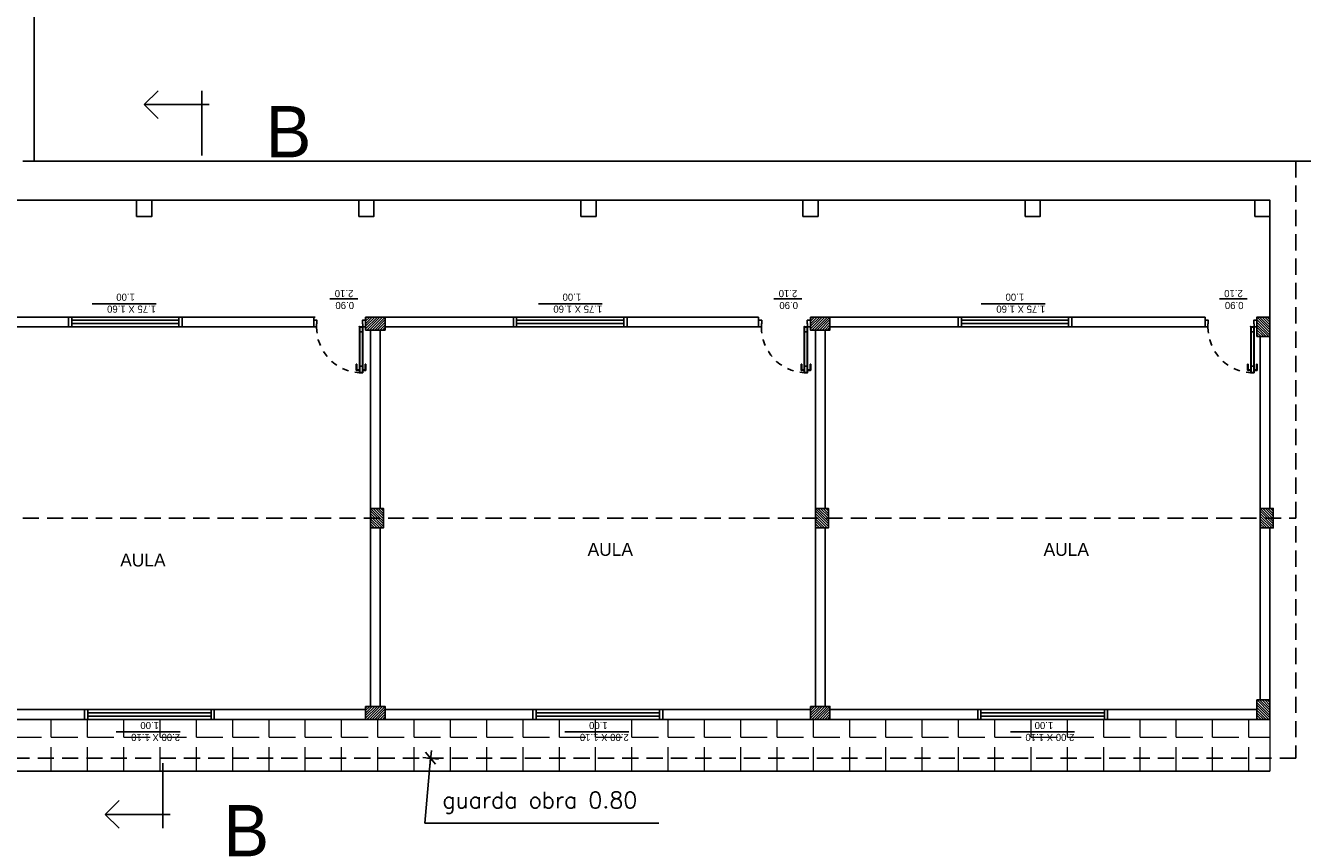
# Model space of a CAD drawing. Header units: millimetres. Extents: x 2197 to 2788, y 425 to 589.
# Tile 24 of 50: x 2292 to 2312, y 451 to 464. Entities that reach past the tile are written whole.
import ezdxf

# ---------------------------------------------------------------- set-up
doc = ezdxf.new("R2010")
doc.units = ezdxf.units.MM
doc.linetypes.add('ACAD_ISO04W100', pattern=[30, 24, -3, 0, -3])
doc.linetypes.add('DASHED2', pattern=[0.375, 0.25, -0.125])
for name, color, linetype in [('Abertura', 2, 'Continuous'), ('Cotas', 3, 'Continuous'), ('FOLHA', 2, 'Continuous')]:
    doc.layers.add(name, color=color, linetype=linetype)
doc.layers.add('P1-HACHURA', color=1, linetype='Continuous', lineweight=5)
doc.styles.add('SIMPLEX_8', font='simplex.shx')
doc.dimstyles.new('08', dxfattribs={"dimtxt": 0.25, "dimasz": 0.12, "dimexe": 0, "dimexo": 0, "dimgap": 0.15, "dimtad": 1, "dimzin": 4, "dimdsep": 46, "dimtxsty": 'SIMPLEX_8', "dimblk1": 'D', "dimblk2": 'D', "dimsah": 1, "dimcen": 0.09, "dimse1": 1, "dimse2": 1, "dimclre": 256, "dimclrt": 2, "dimadec": 0, "dimazin": 0, "dimtfac": 1, "dimtmove": 2, "dimatfit": 3, "dimldrblk": 'D', "dimfxl": 1, "dimtolj": 1, "dimtzin": 0, "dimarcsym": 0})

# ---------------------------------------------------------------- blocks, each defined once
blk = doc.blocks.new('puerta70 05')
at = {"color": 1, "linetype": 'Continuous'}
blk.add_line((71.829, 18.746), (71.829, 18.706), dxfattribs=at)
at = {"color": 1, "linetype": 'DASHED2', "ltscale": 0.01}
blk.add_lwpolyline([(71.199, 18.751, -0.402216), (71.909, 19.411, -0.402216)], format="xyb", dxfattribs=at)
at = {"color": 2, "linetype": 'Continuous'}
for points in [[(71.909, 19.411), (71.954, 19.411), (71.954, 19.406), (72.009, 19.406), (72.009, 19.456)], [(71.909, 19.456), (71.909, 19.411)], [(71.909, 18.701), (71.954, 18.701), (71.954, 18.706), (72.009, 18.706), (72.009, 18.656)], [(71.909, 18.656), (71.909, 18.701)]]:
    blk.add_lwpolyline(points, dxfattribs=at)
blk.add_lwpolyline([(71.909, 18.701), (71.199, 18.701), (71.199, 18.751), (71.909, 18.751)], close=True, dxfattribs=at)
at = {"color": 1, "linetype": 'Continuous'}
blk.add_lwpolyline([(71.904, 18.706), (71.204, 18.706), (71.204, 18.746), (71.904, 18.746)], close=True, dxfattribs=at)
for points in [[(71.226, 18.751), (71.226, 18.755)], [(71.226, 18.755), (71.251, 18.755)], [(71.226, 18.701), (71.226, 18.696)], [(71.226, 18.696), (71.251, 18.696)], [(71.232, 18.755), (71.232, 18.791)], [(71.232, 18.696), (71.232, 18.661)], [(71.242, 18.801), (71.332, 18.801)], [(71.242, 18.755), (71.242, 18.791)], [(71.242, 18.791), (71.332, 18.791)], [(71.242, 18.696), (71.242, 18.661)], [(71.251, 18.755), (71.251, 18.751)], [(71.251, 18.696), (71.251, 18.701)], [(71.299, 18.746), (71.299, 18.706)], [(71.332, 18.801), (71.332, 18.791)], [(71.242, 18.661), (71.332, 18.661)], [(71.242, 18.651), (71.332, 18.651)], [(71.332, 18.651), (71.332, 18.661)]]:
    blk.add_lwpolyline(points, dxfattribs=at)
for points in [[(71.232, 18.791, -0.414214), (71.242, 18.801, -0.414214)], [(71.242, 18.651, -0.414214), (71.232, 18.661, -0.414214)]]:
    blk.add_lwpolyline(points, format="xyb", dxfattribs=at)
at = {"linetype": 'Continuous'}
for p in [(71.199, 18.751), (71.904, 18.746), (71.904, 18.746)]:
    blk.add_point(p, dxfattribs=at)
at = {"color": 2, "linetype": 'Continuous'}
blk.add_point((71.909, 18.751), dxfattribs=at)
blk = doc.blocks.new('A$C7BF3546D')
at = {"layer": 'FOLHA'}
for p, q in [((0, 0.788), (0.212, 1)), ((0.887, 0), (0.887, 1)), ((1, 0.788), (0, 0.788)), ((0, 0.788), (0.212, 0.575))]:
    blk.add_line(p, q, dxfattribs=at)
blk = doc.blocks.new('D')
for p, q in [((-1, 0), (1, 0)), ((0, -1), (0, 1))]:
    blk.add_line(p, q)
at = {"color": 4}
blk.add_line((-0.71, -0.71), (0.71, 0.71), dxfattribs=at)

msp = doc.modelspace()

# ---------------------------------------------------------------- hatches: boundary and pattern name
h = msp.add_hatch()
h.set_pattern_fill('ANSI31', color=1, scale=0.0088)
h.set_pattern_definition([(45, (13.69811, -8.441188), (-0.01975656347, 0.01975656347), [])])
h.paths.add_polyline_path([(2297.897, 458.902), (2297.897, 459.102), (2297.597, 459.102), (2297.597, 458.902)])
h = msp.add_hatch()
h.set_pattern_fill('ANSI31', color=1, scale=0.0088)
h.set_pattern_definition([(45, (20.54811, -8.441188), (-0.01975656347, 0.01975656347), [])])
h.paths.add_polyline_path([(2304.747, 458.902), (2304.747, 459.102), (2304.447, 459.102), (2304.447, 458.902)])
h = msp.add_hatch()
h.set_pattern_fill('ANSI31', color=1, scale=0.0088, angle=90)
h.set_pattern_definition([(135, (2778.865991, -1825.096705), (-0.01975656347, -0.01975656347), [])])
h.paths.add_polyline_path([(2311.522, 459.102), (2311.322, 459.102), (2311.322, 458.802), (2311.522, 458.802)])
h = msp.add_hatch()
h.set_pattern_fill('ANSI31', color=1, scale=0.0088, angle=90)
h.set_pattern_definition([(135, (2765.215991, -1828.046705), (-0.01975656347, -0.01975656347), [])])
h.paths.add_polyline_path([(2297.872, 456.152), (2297.672, 456.152), (2297.672, 455.852), (2297.872, 455.852)])
h = msp.add_hatch()
h.set_pattern_fill('ANSI31', color=1, scale=0.0088, angle=90)
h.set_pattern_definition([(135, (2772.065991, -1828.046705), (-0.01975656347, -0.01975656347), [])])
h.paths.add_polyline_path([(2304.722, 456.152), (2304.522, 456.152), (2304.522, 455.852), (2304.722, 455.852)])
h = msp.add_hatch()
h.set_pattern_fill('ANSI31', color=1, scale=0.0088, angle=90)
h.set_pattern_definition([(135, (2778.915991, -1828.046705), (-0.01975656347, -0.01975656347), [])])
h.paths.add_polyline_path([(2311.572, 456.152), (2311.372, 456.152), (2311.372, 455.852), (2311.572, 455.852)])
h = msp.add_hatch()
h.set_pattern_fill('ANSI31', color=1, scale=0.0088)
h.set_pattern_definition([(45, (13.69811, -14.441188), (-0.01975656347, 0.01975656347), [])])
h.paths.add_polyline_path([(2297.897, 452.902), (2297.897, 453.102), (2297.597, 453.102), (2297.597, 452.902)])
h = msp.add_hatch()
h.set_pattern_fill('ANSI31', color=1, scale=0.0088)
h.set_pattern_definition([(45, (20.54811, -14.441188), (-0.01975656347, 0.01975656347), [])])
h.paths.add_polyline_path([(2304.747, 452.902), (2304.747, 453.102), (2304.447, 453.102), (2304.447, 452.902)])
h = msp.add_hatch()
h.set_pattern_fill('ANSI31', color=1, scale=0.0088, angle=90)
h.set_pattern_definition([(135, (2778.865991, -1830.996705), (-0.01975656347, -0.01975656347), [])])
h.paths.add_polyline_path([(2311.522, 453.202), (2311.322, 453.202), (2311.322, 452.902), (2311.522, 452.902)])
at = {"layer": 'P1-HACHURA', "linetype": 'ByBlock'}
h = msp.add_hatch(dxfattribs=at)
h.set_pattern_fill('ANGLE', color=256, scale=0.08, style=0)
h.set_pattern_definition([(0, (0, 0), (0, 0.5588), [0.4064, -0.1524]), (90, (0, 0), (-0.5588, 3e-17), [0.4064, -0.1524])])
h.paths.add_polyline_path([(2311.522, 452.302), (2311.522, 452.902), (2281.092, 452.902), (2281.092, 452.302)])
h.paths.add_polyline_path([(2281.092, 452.302), (2281.092, 452.102), (2311.522, 452.102), (2311.522, 452.302)])
h.paths.add_polyline_path([(2308.538, 452.891), (2307.517, 452.891), (2307.517, 452.542), (2308.538, 452.542)], flags=24)
h.paths.add_polyline_path([(2301.677, 452.891), (2300.656, 452.891), (2300.656, 452.542), (2301.677, 452.542)], flags=24)
h.paths.add_polyline_path([(2294.767, 452.891), (2293.747, 452.891), (2293.747, 452.542), (2294.767, 452.542)], flags=24)
h.paths.add_polyline_path([(2289.931, 452.891), (2288.91, 452.891), (2288.91, 452.542), (2289.931, 452.542)], flags=24)
h.paths.add_polyline_path([(2286.327, 452.891), (2285.306, 452.891), (2285.306, 452.542), (2286.327, 452.542)], flags=24)
h.paths.add_polyline_path([(2283.141, 452.891), (2282.12, 452.891), (2282.12, 452.542), (2283.141, 452.542)], flags=24)

# ---------------------------------------------------------------- linework, layer by layer
for p, q in [((2294.07, 460.902), (2290.885, 460.902)), ((2297.49, 460.902), (2294.305, 460.902)), ((2311.522, 460.902), (2297.725, 460.902)), ((2304.212, 460.902), (2301.262, 460.902)), ((2307.632, 460.902), (2304.682, 460.902)), ((2311.052, 460.902), (2308.102, 460.902)), ((2293.267, 452.902), (2293.267, 453.052)), ((2300.172, 452.902), (2300.172, 453.052)), ((2307.022, 452.902), (2307.022, 453.052))]:
    msp.add_line(p, q)
at = {"color": 1}
for p, q in [((2297.476, 459.381), (2297.047, 459.381)), ((2304.312, 459.381), (2303.883, 459.381)), ((2311.173, 459.381), (2310.743, 459.381)), ((2294.369, 459.308), (2293.384, 459.308)), ((2301.241, 459.308), (2300.257, 459.308)), ((2308.062, 459.308), (2307.077, 459.308)), ((2294.739, 452.708), (2293.755, 452.708)), ((2301.649, 452.708), (2300.664, 452.708)), ((2308.51, 452.708), (2307.525, 452.708))]:
    msp.add_line(p, q, dxfattribs=at)
at = {"color": 2}
for p, q in [((2293.072, 458.952), (2293.072, 459.102)), ((2294.722, 458.952), (2294.722, 459.102)), ((2299.922, 458.952), (2299.922, 459.102)), ((2301.572, 458.952), (2301.572, 459.102)), ((2306.772, 458.952), (2306.772, 459.102)), ((2308.422, 458.952), (2308.422, 459.102)), ((2293.317, 453.052), (2293.317, 452.902)), ((2300.222, 453.052), (2300.222, 452.902)), ((2307.072, 453.052), (2307.072, 452.902))]:
    msp.add_line(p, q, dxfattribs=at)
at = {"color": 5}
for points in [[(2294.07, 460.652), (2294.07, 460.902), (2294.305, 460.902), (2294.305, 460.652)], [(2297.49, 460.652), (2297.49, 460.902), (2297.725, 460.902), (2297.725, 460.652)], [(2300.91, 460.652), (2300.91, 460.902), (2301.145, 460.902), (2301.145, 460.652)], [(2304.33, 460.652), (2304.33, 460.902), (2304.565, 460.902), (2304.565, 460.652)], [(2307.75, 460.652), (2307.75, 460.902), (2307.985, 460.902), (2307.985, 460.652)], [(2311.287, 460.652), (2311.287, 460.902), (2311.522, 460.902), (2311.522, 460.652)], [(2297.597, 459.102), (2297.597, 458.902), (2297.897, 458.902), (2297.897, 459.102)], [(2304.447, 459.102), (2304.447, 458.902), (2304.747, 458.902), (2304.747, 459.102)], [(2311.322, 458.802), (2311.522, 458.802), (2311.522, 459.102), (2311.322, 459.102)], [(2297.672, 455.852), (2297.872, 455.852), (2297.872, 456.152), (2297.672, 456.152)], [(2304.522, 455.852), (2304.722, 455.852), (2304.722, 456.152), (2304.522, 456.152)], [(2311.372, 455.852), (2311.572, 455.852), (2311.572, 456.152), (2311.372, 456.152)], [(2297.597, 453.102), (2297.597, 452.902), (2297.897, 452.902), (2297.897, 453.102)], [(2304.447, 453.102), (2304.447, 452.902), (2304.747, 452.902), (2304.747, 453.102)], [(2311.322, 452.902), (2311.522, 452.902), (2311.522, 453.202), (2311.322, 453.202)]]:
    msp.add_lwpolyline(points, close=True, dxfattribs=at)
at = {"color": 2}
for points in [[(2294.772, 458.952), (2293.022, 458.952), (2293.022, 459.102), (2294.772, 459.102)], [(2301.622, 458.952), (2299.872, 458.952), (2299.872, 459.102), (2301.622, 459.102)], [(2308.472, 458.952), (2306.722, 458.952), (2306.722, 459.102), (2308.472, 459.102)], [(2295.267, 452.902), (2293.267, 452.902), (2293.267, 453.052), (2295.267, 453.052)], [(2302.172, 452.902), (2300.172, 452.902), (2300.172, 453.052), (2302.172, 453.052)], [(2309.022, 452.902), (2307.022, 452.902), (2307.022, 453.052), (2309.022, 453.052)]]:
    msp.add_lwpolyline(points, close=True, dxfattribs=at)
at = {"color": 1}
for points in [[(2294.722, 459.002), (2293.072, 459.002), (2293.072, 459.052), (2294.722, 459.052)], [(2301.572, 459.002), (2299.922, 459.002), (2299.922, 459.052), (2301.572, 459.052)], [(2308.422, 459.002), (2306.772, 459.002), (2306.772, 459.052), (2308.422, 459.052)]]:
    msp.add_lwpolyline(points, close=True, dxfattribs=at)
for points in [[(2293.317, 453.002), (2295.217, 453.002)], [(2295.217, 452.952), (2293.317, 452.952)], [(2300.222, 453.002), (2302.122, 453.002)], [(2302.122, 452.952), (2300.222, 452.952)], [(2307.072, 453.002), (2308.972, 453.002)], [(2308.972, 452.952), (2307.072, 452.952)]]:
    msp.add_lwpolyline(points, dxfattribs=at)
at = {"layer": 'Cotas', "color": 7, "linetype": 'ACAD_ISO04W100'}
msp.add_line((2311.522, 459.102), (2311.522, 460.902), dxfattribs=at)
at = {"layer": 'Cotas', "color": 6, "linetype": 'ACAD_ISO04W100'}
for p, q in [((2296.822, 459.102), (2290.772, 459.102)), ((2296.822, 458.952), (2291.047, 458.952)), ((2296.797, 458.952), (2296.797, 459.102)), ((2297.597, 458.952), (2297.597, 459.102)), ((2303.647, 459.102), (2297.622, 459.102)), ((2303.647, 458.952), (2297.897, 458.952)), ((2303.647, 458.952), (2303.647, 459.102)), ((2304.447, 458.952), (2304.447, 459.102)), ((2310.522, 459.102), (2304.747, 459.102)), ((2310.522, 458.952), (2304.747, 458.952)), ((2310.522, 458.952), (2310.522, 459.102)), ((2311.522, 459.102), (2311.322, 459.102)), ((2311.322, 458.952), (2311.322, 459.102)), ((2311.522, 459.102), (2311.522, 456.152)), ((2297.672, 453.102), (2297.672, 458.902)), ((2297.822, 456.152), (2297.822, 458.902)), ((2304.522, 453.102), (2304.522, 458.902)), ((2304.672, 456.152), (2304.672, 458.902)), ((2311.372, 458.802), (2311.372, 453.202)), ((2297.822, 453.102), (2297.822, 455.852)), ((2304.672, 453.102), (2304.672, 455.852)), ((2311.522, 455.852), (2311.522, 452.902)), ((2297.597, 453.052), (2291.047, 453.052)), ((2304.447, 453.052), (2297.897, 453.052)), ((2311.322, 453.052), (2304.747, 453.052)), ((2297.672, 452.902), (2281.092, 452.902)), ((2304.522, 452.902), (2297.672, 452.902)), ((2311.522, 452.902), (2304.522, 452.902))]:
    msp.add_line(p, q, dxfattribs=at)
at = {"layer": 'Cotas', "linetype": 'DASHED2'}
msp.add_line((2280.692, 456.002), (2311.922, 456.002), dxfattribs=at)
at = {"layer": 'Cotas', "color": 2, "linetype": 'ACAD_ISO04W100'}
for p, q in [((2295.217, 452.902), (2295.217, 453.052)), ((2302.122, 453.052), (2302.122, 452.902)), ((2308.972, 452.902), (2308.972, 453.052))]:
    msp.add_line(p, q, dxfattribs=at)
at = {"layer": 'Cotas', "color": 5}
msp.add_lwpolyline([(2292.491, 485.429), (2350.975, 485.429), (2350.975, 461.502), (2292.491, 461.502)], close=True, dxfattribs=at)
at = {"layer": 'Cotas', "linetype": 'DASHED2'}
msp.add_lwpolyline([(2280.692, 461.502), (2311.922, 461.502), (2311.922, 452.302), (2280.692, 452.302)], close=True, dxfattribs=at)
at = {"layer": 'P1-HACHURA', "linetype": 'ACAD_ISO04W100'}
msp.add_line((2311.522, 452.902), (2311.522, 452.102), dxfattribs=at)
at = {"layer": 'P1-HACHURA'}
msp.add_line((2281.092, 452.102), (2311.522, 452.102), dxfattribs=at)
at = {"layer": 'P1-HACHURA', "linetype": 'ByBlock'}
msp.add_lwpolyline([(2281.092, 452.902), (2311.522, 452.902), (2311.522, 452.102), (2281.092, 452.102)], close=True, dxfattribs=at)

# ---------------------------------------------------------------- block references
at = {"layer": 'Abertura', "color": 2, "rotation": 89.99999999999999}
for p in [(2316.253, 387.044), (2323.103, 387.044), (2329.978, 387.044)]:
    msp.add_blockref('puerta70 05', p, dxfattribs=at)
at = {"layer": 'FOLHA', "color": 252}
msp.add_blockref('A$C7BF3546D', (2294.188, 461.589), dxfattribs=at)
at = {"layer": 'FOLHA', "color": 252, "xscale": -1, "rotation": 180}
msp.add_blockref('A$C7BF3546D', (2293.588, 452.225), dxfattribs=at)

# ---------------------------------------------------------------- texts
at = {"attachment_point": 1}
for s, width, insert, char_height in [('B', 0.98058, (2296.056, 462.354), 0.791), ('\\A1;{\\fZurich Cn BT|b0|i0|c0|p34;\\C2;AULA}', 1.99287, (2301.015, 455.622), 0.2), ('\\A1;{\\fZurich Cn BT|b0|i0|c0|p34;\\C2;AULA}', 1.99287, (2308.036, 455.622), 0.2), ('\\A1;{\\fZurich Cn BT|b0|i0|c0|p34;\\C2;AULA}', 1.99287, (2293.818, 455.458), 0.2), ('B ', 0.98058, (2295.406, 451.583), 0.7909)]:
    msp.add_mtext_dynamic_manual_height_columns(s, width=width, gutter_width=1, heights=[0], dxfattribs=dict(at, insert=insert, char_height=char_height))
at = {"char_height": 0.11019, "attachment_point": 1, "rotation": 180}
for s, insert in [('\\A1;\\pi0.82853;{\\fZurich Cn BT|b0|i0|c0|p34;\\C2;0.90\\P\\pi0.83902;2.10}', (2298.247, 459.225)), ('\\A1;\\pi0.82853;{\\fZurich Cn BT|b0|i0|c0|p34;\\C2;0.90\\P\\pi0.83902;2.10}', (2305.083, 459.225)), ('\\A1;\\pi0.82853;{\\fZurich Cn BT|b0|i0|c0|p34;\\C2;0.90\\P\\pi0.83902;2.10}', (2311.943, 459.225)), ('\\A1;\\pi0.5137;{\\fZurich Cn BT|b0|i0|c0|p34;\\C2;1.75 X 1.60\\P\\pi0.83902;1.00}', (2294.883, 459.169)), ('\\A1;\\pi0.5137;{\\fZurich Cn BT|b0|i0|c0|p34;\\C2;1.75 X 1.60\\P\\pi0.83902;1.00}', (2301.755, 459.169)), ('\\A1;\\pi0.5137;{\\fZurich Cn BT|b0|i0|c0|p34;\\C2;1.75 X 1.60\\P\\pi0.83902;1.00}', (2308.576, 459.169)), ('\\A1;\\pi0.5137;{\\fZurich Cn BT|b0|i0|c0|p34;\\C2;2.00 X 1.10\\P\\pi0.83902;1.00}', (2295.254, 452.569)), ('\\A1;\\pi0.5137;{\\fZurich Cn BT|b0|i0|c0|p34;\\C2;2.00 X 1.10\\P\\pi0.83902;1.00}', (2302.163, 452.569)), ('\\A1;\\pi0.5137;{\\fZurich Cn BT|b0|i0|c0|p34;\\C2;2.00 X 1.10\\P\\pi0.83902;1.00}', (2309.024, 452.569))]:
    msp.add_mtext_dynamic_manual_height_columns(s, width=1.99287, gutter_width=1, heights=[0], dxfattribs=dict(at, insert=insert))
at = {"layer": 'P1-HACHURA', "color": 2, "linetype": 'ByBlock', "insert": (2298.778, 451.451), "char_height": 0.25, "attachment_point": 7, "style": 'SIMPLEX_8'}
msp.add_mtext('guarda obra 0.80', dxfattribs=at)

# ---------------------------------------------------------------- leaders
at = {"layer": 'P1-HACHURA', "linetype": 'ByBlock', "annotation_type": 0, "has_hookline": 1, "hookline_direction": 0, "text_width": 3.333}
msp.add_leader([(2298.598, 452.302), (2298.508, 451.301), (2298.628, 451.301)], dimstyle='08', dxfattribs=at)

doc.saveas('drawing.dxf')
